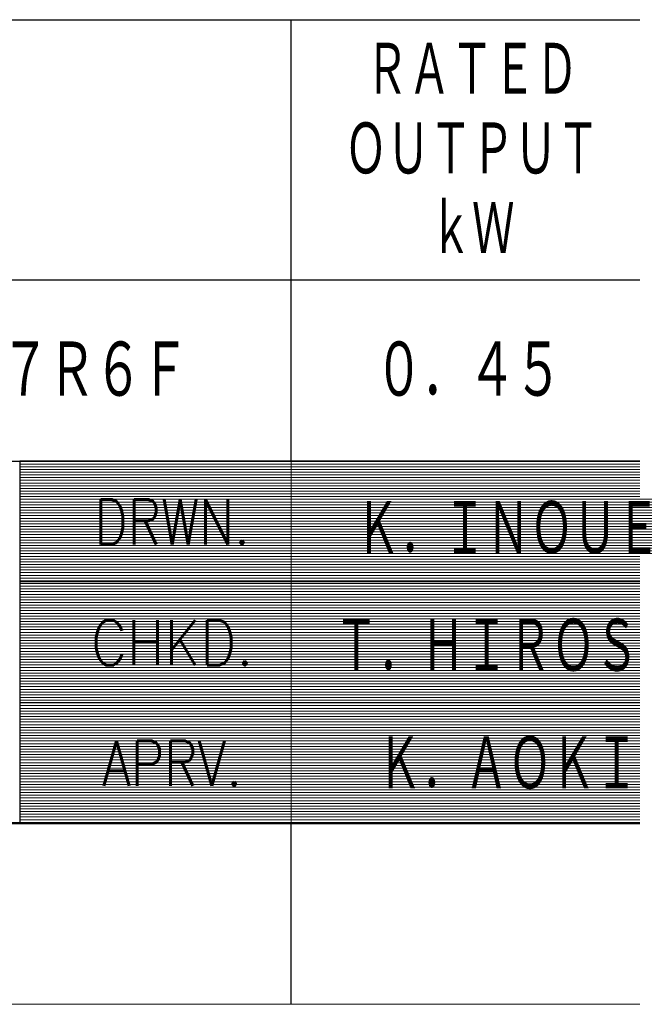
# Model space of a CAD drawing. Header units: millimetres. Extents: x 0 to 1071, y 0 to 742.
# Tile 6 of 130: x 487 to 572, y 0 to 136. Entities that reach past the tile are written whole.
import ezdxf

# ---------------------------------------------------------------- set-up
doc = ezdxf.new("R2010")
doc.units = ezdxf.units.MM
doc.header["$LTSCALE"] = 0.454724
doc.layers.add('NoLayerName_001', color=7, linetype='Continuous')
doc.styles.get("Standard").update_dxf_attribs({"font": 'txt', "bigfont": 'extfont2'})

# ---------------------------------------------------------------- blocks, each defined once
blk = doc.blocks.new('JZB_0007')
at = {"layer": 'NoLayerName_001', "color": 3, "lineweight": 13, "char_height": 3.27, "attachment_point": 5}
for s, insert in [('\\A1;\\W0.6667;Ｋ．ＩＮＯＵＥ', (84.818, 14.635)), ('\\A1;\\W0.6667;Ｔ．ＨＩＲＯＳＥ', (84.818, 8.135)), ('\\A1;\\W0.6667;Ｋ．ＡＯＫＩ', (84.818, 1.635))]:
    blk.add_mtext(s, dxfattribs=dict(at, insert=insert))
blk = doc.blocks.new('*X109')
at = {"color": 7, "linetype": 'Continuous', "lineweight": 13}
for p, q in [((0, 19.8), (40, 19.8)), ((0, 19.65), (40, 19.65)), ((0, 19.5), (40, 19.5)), ((0, 19.35), (40, 19.35)), ((0, 19.2), (40, 19.2)), ((0, 19.05), (40, 19.05)), ((0, 18.9), (40, 18.9)), ((0, 18.75), (40, 18.75)), ((0, 18.6), (40, 18.6)), ((0, 18.45), (40, 18.45)), ((0, 18.3), (40, 18.3)), ((0, 18.15), (40, 18.15)), ((0, 18), (40, 18)), ((0, 17.85), (40, 17.85)), ((0, 17.7), (40, 17.7)), ((0, 17.55), (40, 17.55)), ((0, 17.4), (40, 17.4)), ((0, 17.25), (40, 17.25)), ((0, 17.1), (40, 17.1)), ((0, 16.95), (40, 16.95)), ((0, 16.8), (40, 16.8)), ((0, 16.65), (40, 16.65)), ((0, 16.5), (40, 16.5)), ((0, 16.35), (40, 16.35)), ((0, 16.2), (40, 16.2)), ((0, 16.05), (40, 16.05)), ((0, 15.9), (40, 15.9)), ((0, 15.75), (40, 15.75)), ((0, 15.6), (40, 15.6)), ((0, 15.45), (40, 15.45)), ((0, 15.3), (40, 15.3)), ((0, 15.15), (40, 15.15)), ((0, 15), (40, 15)), ((0, 14.85), (40, 14.85)), ((0, 14.7), (40, 14.7)), ((0, 14.55), (40, 14.55)), ((0, 14.4), (40, 14.4)), ((0, 14.25), (40, 14.25)), ((0, 14.1), (40, 14.1)), ((0, 13.95), (40, 13.95)), ((0, 13.8), (40, 13.8)), ((0, 13.65), (40, 13.65)), ((0, 13.5), (40, 13.5)), ((0, 13.35), (40, 13.35)), ((0, 13.2), (40, 13.2)), ((0, 13.05), (40, 13.05)), ((0, 12.9), (40, 12.9)), ((0, 12.75), (40, 12.75)), ((0, 12.6), (40, 12.6)), ((0, 12.45), (40, 12.45)), ((0, 12.3), (40, 12.3)), ((0, 12.15), (40, 12.15)), ((0, 12), (40, 12)), ((0, 11.85), (40, 11.85)), ((0, 11.7), (40, 11.7)), ((0, 11.55), (40, 11.55)), ((0, 11.4), (40, 11.4)), ((0, 11.25), (40, 11.25)), ((0, 11.1), (40, 11.1)), ((0, 10.95), (40, 10.95)), ((0, 10.8), (40, 10.8)), ((0, 10.65), (40, 10.65)), ((0, 10.5), (40, 10.5)), ((0, 10.35), (40, 10.35)), ((0, 10.2), (40, 10.2)), ((0, 10.05), (40, 10.05)), ((0, 9.9), (40, 9.9)), ((0, 9.75), (40, 9.75)), ((0, 9.6), (40, 9.6)), ((0, 9.45), (40, 9.45)), ((0, 9.3), (40, 9.3)), ((0, 9.15), (40, 9.15)), ((0, 9), (40, 9)), ((0, 8.85), (40, 8.85)), ((0, 8.7), (40, 8.7)), ((0, 8.55), (40, 8.55)), ((0, 8.4), (40, 8.4)), ((0, 8.25), (40, 8.25)), ((0, 8.1), (40, 8.1)), ((0, 7.95), (40, 7.95)), ((0, 7.8), (40, 7.8)), ((0, 7.65), (40, 7.65)), ((0, 7.5), (40, 7.5)), ((0, 7.35), (40, 7.35)), ((0, 7.2), (40, 7.2)), ((0, 7.05), (40, 7.05)), ((0, 6.9), (40, 6.9)), ((0, 6.75), (40, 6.75)), ((0, 6.6), (40, 6.6)), ((0, 6.45), (40, 6.45)), ((0, 6.3), (40, 6.3)), ((0, 6.15), (40, 6.15)), ((0, 6), (40, 6)), ((0, 5.85), (40, 5.85)), ((0, 5.7), (40, 5.7)), ((0, 5.55), (40, 5.55)), ((0, 5.4), (40, 5.4)), ((0, 5.25), (40, 5.25)), ((0, 5.1), (40, 5.1)), ((0, 4.95), (40, 4.95)), ((0, 4.8), (40, 4.8)), ((0, 4.65), (40, 4.65)), ((0, 4.5), (40, 4.5)), ((0, 4.35), (40, 4.35)), ((0, 4.2), (40, 4.2)), ((0, 4.05), (40, 4.05)), ((0, 3.9), (40, 3.9)), ((0, 3.75), (40, 3.75)), ((0, 3.6), (40, 3.6)), ((0, 3.45), (40, 3.45)), ((0, 3.3), (40, 3.3)), ((0, 3.15), (40, 3.15)), ((0, 3), (40, 3)), ((0, 2.85), (40, 2.85)), ((0, 2.7), (40, 2.7)), ((0, 2.55), (40, 2.55)), ((0, 2.4), (40, 2.4)), ((0, 2.25), (40, 2.25)), ((0, 2.1), (40, 2.1)), ((0, 1.95), (40, 1.95)), ((0, 1.8), (40, 1.8)), ((0, 1.65), (40, 1.65)), ((0, 1.5), (40, 1.5)), ((0, 1.35), (40, 1.35)), ((0, 1.2), (40, 1.2)), ((0, 1.05), (40, 1.05)), ((0, 0.9), (40, 0.9)), ((0, 0.75), (40, 0.75)), ((0, 0.6), (40, 0.6)), ((0, 0.45), (40, 0.45)), ((0, 0.3), (40, 0.3)), ((0, 0.15), (40, 0.15)), ((0, 0), (40, 0))]:
    blk.add_line(p, q, dxfattribs=at)
blk = doc.blocks.new('JZB_0008')
at = {"layer": 'NoLayerName_001', "color": 7, "linetype": 'Continuous', "lineweight": 25}
for p, q in [((170, 20), (170, 0)), ((210, 20), (170, 20)), ((170, 0), (210, 0))]:
    blk.add_line(p, q, dxfattribs=at)
blk.add_blockref('*X109', (170, 0.05))

msp = doc.modelspace()

# ---------------------------------------------------------------- linework, layer by layer
at = {"layer": 'NoLayerName_001', "color": 7, "linetype": 'Continuous', "lineweight": 25}
for p, q in [((412.500039, 135.999996), (1025, 135.999996)), ((525.000032, 75), (525.000032, 135.999996)), ((1025, 99.999998), (412.500039, 99.999998)), ((62.5, 75), (1025, 75)), ((412.5, 75), (1025, 75)), ((412.500039, 75), (1025, 75)), ((525, 0), (525, 25))]:
    msp.add_line(p, q, dxfattribs=at)
at = {"layer": 'NoLayerName_001', "color": 2, "linetype": 'Continuous', "lineweight": 13}
for p, q in [((525, 25), (525, 75)), ((587.5, 58.33325), (487.5, 58.33325)), ((587.5, 41.671875), (487.499999, 41.671875))]:
    msp.add_line(p, q, dxfattribs=at)
at = {"layer": 'NoLayerName_001', "color": 7, "linetype": 'Continuous', "lineweight": 50}
msp.add_line((1025, 25), (62.5, 25), dxfattribs=at)
at = {"layer": 'NoLayerName_001', "color": 7, "linetype": 'Continuous', "lineweight": 13}
msp.add_line((1050, 0), (0, 0), dxfattribs=at)

# ---------------------------------------------------------------- block references
at = {"layer": 'NoLayerName_001', "xscale": 2.5, "yscale": 2.5, "zscale": 2.5}
for name, p in [('JZB_0008', (62.5, 25)), ('JZB_0007', (342.956238, 29.037499))]:
    msp.add_blockref(name, p, dxfattribs=at)

# ---------------------------------------------------------------- texts
at = {"layer": 'NoLayerName_001', "color": 7, "lineweight": 13, "attachment_point": 5}
for s, insert, char_height in [('\\A1;\\W0.6667;ＲＡＴＥＤ', (550.000031, 128.999997), 8), ('\\A1;\\W0.6667;ＯＵＴＰＵＴ', (550.000031, 117.999998), 8), ('\\A1;\\W0.6667;ｋＷ', (550.00003, 106.999998), 8), ('\\A1;\\W0.7152;\\T0.9595;ＳＧＭ７Ｇ－０５Ｄ７Ｒ６Ｆ', (468.897653, 87.5), 8.5), ('\\A1;\\W0.7152;\\T0.9595;０．４５', (549.397639, 87.5), 8.5)]:
    msp.add_mtext(s, dxfattribs=dict(at, insert=insert, char_height=char_height))
at = {"layer": 'NoLayerName_001', "color": 2, "lineweight": 13, "char_height": 6.25, "attachment_point": 8}
for s, insert in [('\\A1;\\W0.8191;DRWN.', (508.572517, 63.49311)), ('\\A1;\\W0.8821;CHKD.', (508.572517, 46.82661)), ('\\A1;\\W0.8191;APRV.', (508.572517, 30.16011))]:
    msp.add_mtext(s, dxfattribs=dict(at, insert=insert))

doc.saveas('drawing.dxf')
